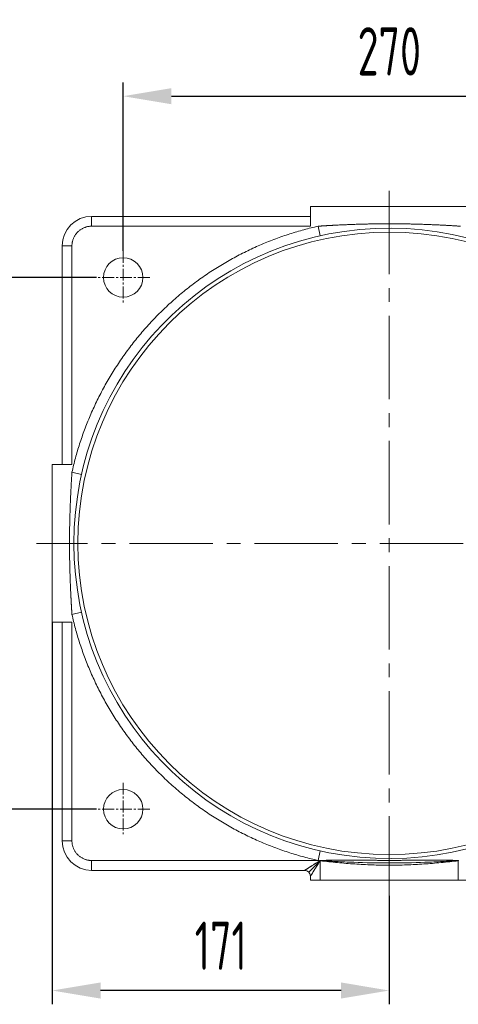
# Model space of a CAD drawing. Header units: millimetres. Extents: x 176 to 9387, y -11044 to -3322.
# Tile 112 of 256: x 5973 to 6195, y -10377 to -9877. Entities that reach past the tile are written whole.
import ezdxf

# ---------------------------------------------------------------- set-up
doc = ezdxf.new("R2010")
doc.units = ezdxf.units.MM
doc.header["$LTSCALE"] = 0.3175
doc.linetypes.add('CENTER2', pattern=[28.575, 19.05, -3.175, 3.175, -3.175])
for name, color, linetype, lineweight in [('1轮廓实线层', 7, 'Continuous', 18), ('3中心线层', 1, 'CENTER2', 13), ('7标注层', 4, 'Continuous', 13)]:
    doc.layers.add(name, color=color, linetype=linetype, lineweight=lineweight)
doc.styles.add('PC_TEXTSTYLE', font='ISOCP.SHX', dxfattribs={"width": 0.707, "bigfont": 'GBCBIG.SHX'})
doc.dimstyles.new('GB_LINEAR', dxfattribs={"dimtxt": 3.5, "dimasz": 3.5, "dimexe": 1, "dimexo": 0, "dimgap": 1.5, "dimtad": 1, "dimdsep": 46, "dimtxsty": 'PC_TEXTSTYLE', "dimcen": 0, "dimclrd": 256, "dimclrt": 3, "dimadec": 0, "dimazin": 2, "dimtp": 0.1, "dimtm": 0.1, "dimtfac": 0.71, "dimtdec": 3, "dimtmove": 0, "dimatfit": 3, "dimfxl": 1, "dimtfill": 1, "dimarcsym": 0})

# ---------------------------------------------------------------- blocks, each defined once
blk = doc.blocks.new('*D49')
at = {"layer": '7标注层', "color": 0, "lineweight": -2, "transparency": 16777216}
for p, q in [((6025.42, -9994.71), (6025.42, -9909.21)), ((6295.42, -9994.71), (6295.42, -9909.21))]:
    blk.add_line(p, q, dxfattribs=at)
at = {"layer": '7标注层', "lineweight": -2, "transparency": 16777216}
blk.add_line((6049.92, -9916.21), (6270.92, -9916.21), dxfattribs=at)
at = {"layer": '7标注层', "transparency": 16777216}
for points in [[(6049.92, -9912.12), (6049.92, -9920.29), (6025.42, -9916.21)], [(6270.92, -9920.29), (6270.92, -9912.12), (6295.42, -9916.21)]]:
    blk.add_solid(points, dxfattribs=at)
at = {"layer": 'Defpoints', "color": 0, "transparency": 16777216}
for p in [(6295.42, -9916.21), (6025.42, -9994.71), (6295.42, -9994.71)]:
    blk.add_point(p, dxfattribs=at)
at = {"layer": '7标注层', "color": 3, "transparency": 16777216, "insert": (6160.42, -9893.46), "char_height": 24.5, "attachment_point": 5, "style": 'PC_TEXTSTYLE', "bg_fill": 3, "box_fill_scale": 1.1, "bg_fill_color": 257, "bg_fill_transparency": 0}
blk.add_mtext('270', dxfattribs=at)
blk = doc.blocks.new('*D50')
at = {"layer": '7标注层', "color": 0, "lineweight": -2, "transparency": 16777216}
for p, q in [((6011.92, -10008.21), (5926.42, -10008.21)), ((6011.92, -10278.21), (5926.42, -10278.21))]:
    blk.add_line(p, q, dxfattribs=at)
at = {"layer": '7标注层', "lineweight": -2, "transparency": 16777216}
blk.add_line((5933.42, -10253.71), (5933.42, -10032.71), dxfattribs=at)
at = {"layer": '7标注层', "transparency": 16777216}
for points in [[(5937.5, -10032.71), (5929.33, -10032.71), (5933.42, -10008.21)], [(5929.33, -10253.71), (5937.5, -10253.71), (5933.42, -10278.21)]]:
    blk.add_solid(points, dxfattribs=at)
at = {"layer": 'Defpoints', "color": 0, "transparency": 16777216}
for p in [(5933.42, -10008.21), (6011.92, -10008.21), (6011.92, -10278.21)]:
    blk.add_point(p, dxfattribs=at)
at = {"layer": '7标注层', "color": 3, "transparency": 16777216, "insert": (5910.67, -10143.21), "char_height": 24.5, "attachment_point": 5, "rotation": 90, "style": 'PC_TEXTSTYLE', "bg_fill": 3, "box_fill_scale": 1.1, "bg_fill_color": 257, "bg_fill_transparency": 0}
blk.add_mtext('270', dxfattribs=at)
blk = doc.blocks.new('*D53')
at = {"layer": '7标注层', "color": 0, "lineweight": -2, "transparency": 16777216}
for p, q in [((5989.42, -10183.21), (5989.42, -10377.21)), ((6160.42, -10322.21), (6160.42, -10377.21))]:
    blk.add_line(p, q, dxfattribs=at)
at = {"layer": '7标注层', "lineweight": -2, "transparency": 16777216}
blk.add_line((6135.92, -10370.21), (6013.92, -10370.21), dxfattribs=at)
at = {"layer": '7标注层', "transparency": 16777216}
for points in [[(6013.92, -10366.12), (6013.92, -10374.29), (5989.42, -10370.21)], [(6135.92, -10374.29), (6135.92, -10366.12), (6160.42, -10370.21)]]:
    blk.add_solid(points, dxfattribs=at)
at = {"layer": 'Defpoints', "color": 0, "transparency": 16777216}
for p in [(5989.42, -10183.21), (6160.42, -10322.21), (5989.42, -10370.21)]:
    blk.add_point(p, dxfattribs=at)
at = {"layer": '7标注层', "color": 3, "transparency": 16777216, "insert": (6074.92, -10347.46), "char_height": 24.5, "attachment_point": 5, "style": 'PC_TEXTSTYLE', "bg_fill": 3, "box_fill_scale": 1.1, "bg_fill_color": 257, "bg_fill_transparency": 0}
blk.add_mtext('171', dxfattribs=at)

msp = doc.modelspace()

# ---------------------------------------------------------------- linework, layer by layer
at = {"layer": '1轮廓实线层'}
for p, q in [((6120.41652, -9972.20531), (6200.41652, -9972.20531)), ((6120.41652, -9982.20531), (6120.41652, -9972.20531)), ((6009.41652, -9977.20531), (6120.41652, -9977.20531)), ((6009.41652, -9977.20531), (6009.41652, -9982.20531)), ((6120.41652, -9977.20531), (6009.41652, -9977.20531)), ((6009.41652, -9982.20531), (6120.41652, -9982.20531)), ((6124.30558, -9982.20531), (6125.39986, -9987.08409)), ((5994.41652, -10103.20531), (5994.41652, -9992.20531)), ((5994.41652, -9992.20531), (5999.41652, -9992.20531)), ((5994.41652, -9992.20531), (5994.41652, -10103.20531)), ((5999.41652, -10103.20531), (5999.41652, -9992.20531)), ((5989.41652, -10103.20531), (5999.41652, -10103.20531)), ((5989.41652, -10183.20531), (5989.41652, -10103.20531)), ((6004.29531, -10108.18864), (5999.41652, -10107.09437)), ((5999.41652, -10179.31625), (6004.29531, -10178.22197)), ((5999.41652, -10183.20531), (5989.41652, -10183.20531)), ((5994.41652, -10294.20531), (5994.41652, -10183.20531)), ((5994.41652, -10183.20531), (5994.41652, -10294.20531)), ((5999.41652, -10294.20531), (5999.41652, -10183.20531)), ((5994.41652, -10294.20531), (5999.41652, -10294.20531)), ((6125.39986, -10299.32652), (6124.30558, -10304.20531)), ((6009.41652, -10309.20531), (6009.41652, -10304.20531)), ((6124.30558, -10304.20531), (6009.41652, -10304.20531)), ((6119.53785, -10310.08399), (6125.2808, -10304.34103)), ((6125.24953, -10304.30974), (6125.41797, -10304.32802)), ((6125.4358, -10304.17869), (6125.41652, -10304.34008)), ((6125.41652, -10314.20531), (6125.41652, -10304.34008)), ((6195.39725, -10304.17869), (6195.41652, -10304.34008)), ((6195.41508, -10304.32802), (6195.58352, -10304.30974)), ((6195.41652, -10304.34008), (6195.41652, -10314.20531)), ((6117.41653, -10309.20531), (6009.41652, -10309.20531)), ((6009.41652, -10309.20531), (6117.41652, -10309.20531)), ((6120.41652, -10312.2053), (6120.41652, -10314.20531)), ((6120.41652, -10314.20531), (6120.41652, -10312.20531)), ((6120.41652, -10314.20531), (6125.41652, -10314.20531)), ((6195.41652, -10314.20531), (6125.41652, -10314.20531)), ((6200.41652, -10314.20531), (6195.41652, -10314.20531))]:
    msp.add_line(p, q, dxfattribs=at)
for centre, radius in [((6160.41652, -10143.20531), 158), ((6025.41652, -10008.20531), 10), ((6025.41652, -10278.20531), 10)]:
    msp.add_circle(centre, radius, dxfattribs=at)
for centre, radius, start, end in [((6009.41652, -9992.20531), 15, 90, 180), ((6009.41652, -9992.20531), 15, 90, 180), ((6160.41652, -10143.20531), 160, 5.0545831, 354.9454169), ((6009.41652, -10294.20531), 15, 180, 270), ((6009.41652, -10294.20531), 15, 180, 270), ((6117.41652, -10312.20531), 3, 0, 90)]:
    msp.add_arc(centre, radius, start, end, dxfattribs=at)
msp.add_ellipse((6125.24948, -10304.37235), major_axis=(2.12132, -2.12132), ratio=0.014766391, start_param=1.556031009, end_param=1.585561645, dxfattribs=at)
for points, knots in [([(6196.52746, -9982.20531), (6196.28117, -9982.18933), (6195.78784, -9982.15733), (6195.04663, -9982.11051), (6194.30313, -9982.06446), (6193.55729, -9982.01923), (6192.8091, -9981.97479), (6192.05855, -9981.93114), (6191.30561, -9981.88827), (6190.55027, -9981.84619), (6189.79251, -9981.8049), (6189.03231, -9981.76441), (6188.26966, -9981.72474), (6186.94015, -9981.65727), (6185.08981, -9981.56821), (6182.76466, -9981.46524), (6180.57561, -9981.37644), (6178.35398, -9981.29428), (6176.09067, -9981.21922), (6173.77732, -9981.15241), (6171.57409, -9981.09827), (6169.12209, -9981.04808), (6166.40085, -9981.00572), (6163.38993, -9980.97756), (6160.41296, -9980.9684), (6157.43623, -9980.9776), (6154.42613, -9981.00579), (6151.70299, -9981.0482), (6149.2485, -9981.09853), (6147.04451, -9981.15281), (6144.73438, -9981.21951), (6142.47313, -9981.29448), (6140.25187, -9981.37666), (6138.06172, -9981.46553), (6135.73861, -9981.56843), (6134.01824, -9981.65125), (6132.94492, -9981.70538), (6132.56323, -9981.72487), (6132.1821, -9981.74457), (6131.80152, -9981.76449), (6131.42151, -9981.78461), (6131.04206, -9981.80494), (6130.66316, -9981.82546), (6130.28482, -9981.84619), (6129.90704, -9981.86712), (6129.52981, -9981.88825), (6129.15313, -9981.90958), (6128.777, -9981.93111), (6128.40142, -9981.95284), (6128.02639, -9981.97476), (6127.6519, -9981.99689), (6127.27795, -9982.01921), (6126.90455, -9982.04174), (6126.53169, -9982.06447), (6126.15936, -9982.08741), (6125.78758, -9982.11055), (6125.41632, -9982.1339), (6125.0456, -9982.15747), (6124.67541, -9982.18124), (6124.4288, -9982.19729), (6124.30558, -9982.20531)], [0, 0, 0, 0, 0.010244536, 0.020519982, 0.030826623, 0.041164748, 0.051534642, 0.06193659, 0.072370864, 0.082837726, 0.093337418, 0.103870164, 0.11443616, 0.125035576, 0.159125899, 0.191327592, 0.221640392, 0.250062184, 0.283604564, 0.315635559, 0.346122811, 0.375082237, 0.417432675, 0.459087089, 0.500062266, 0.540998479, 0.582643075, 0.625008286, 0.654041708, 0.684543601, 0.716517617, 0.749968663, 0.778453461, 0.808779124, 0.840950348, 0.874974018, 0.880269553, 0.885557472, 0.890837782, 0.896110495, 0.901375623, 0.906633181, 0.911883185, 0.917125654, 0.922360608, 0.927588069, 0.932808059, 0.938020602, 0.943225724, 0.948423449, 0.953613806, 0.95879682, 0.963972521, 0.969140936, 0.974302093, 0.979456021, 0.984602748, 0.989742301, 0.99487471, 1, 1, 1, 1]), ([(5999.41652, -10107.09437), (5999.40055, -10107.34066), (5999.36854, -10107.83399), (5999.32173, -10108.5752), (5999.27568, -10109.3187), (5999.23045, -10110.06454), (5999.18601, -10110.81273), (5999.14236, -10111.56328), (5999.09949, -10112.31622), (5999.05741, -10113.07156), (5999.01612, -10113.82932), (5998.97563, -10114.58952), (5998.93596, -10115.35217), (5998.86849, -10116.68168), (5998.77943, -10118.53202), (5998.67646, -10120.85717), (5998.58766, -10123.04622), (5998.5055, -10125.26785), (5998.43044, -10127.53116), (5998.36363, -10129.84451), (5998.30949, -10132.04774), (5998.2593, -10134.49974), (5998.21694, -10137.22098), (5998.18878, -10140.2319), (5998.17962, -10143.20887), (5998.18882, -10146.1856), (5998.21701, -10149.1957), (5998.25942, -10151.91884), (5998.30975, -10154.37333), (5998.36403, -10156.57732), (5998.43073, -10158.88745), (5998.5057, -10161.1487), (5998.58788, -10163.36996), (5998.67675, -10165.56011), (5998.77965, -10167.88322), (5998.86247, -10169.60359), (5998.91659, -10170.67691), (5998.93609, -10171.0586), (5998.95579, -10171.43973), (5998.97571, -10171.82031), (5998.99583, -10172.20032), (5999.01615, -10172.57977), (5999.03668, -10172.95867), (5999.05741, -10173.33701), (5999.07834, -10173.71479), (5999.09947, -10174.09202), (5999.1208, -10174.4687), (5999.14233, -10174.84483), (5999.16406, -10175.22041), (5999.18598, -10175.59544), (5999.20811, -10175.96993), (5999.23043, -10176.34388), (5999.25296, -10176.71728), (5999.27569, -10177.09014), (5999.29863, -10177.46247), (5999.32177, -10177.83425), (5999.34512, -10178.20551), (5999.36869, -10178.57623), (5999.39246, -10178.94642), (5999.40851, -10179.19303), (5999.41652, -10179.31625)], [0, 0, 0, 0, 0.010244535, 0.02051998, 0.030826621, 0.041164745, 0.051534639, 0.061936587, 0.072370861, 0.082837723, 0.093337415, 0.103870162, 0.114436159, 0.125035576, 0.159125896, 0.191327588, 0.221640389, 0.250062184, 0.283604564, 0.315635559, 0.346122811, 0.375082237, 0.417432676, 0.45908709, 0.500062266, 0.540998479, 0.582643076, 0.625008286, 0.654041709, 0.684543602, 0.716517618, 0.749968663, 0.778453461, 0.808779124, 0.840950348, 0.874974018, 0.880269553, 0.885557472, 0.890837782, 0.896110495, 0.901375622, 0.90663318, 0.911883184, 0.917125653, 0.922360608, 0.927588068, 0.932808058, 0.938020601, 0.943225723, 0.948423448, 0.953613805, 0.95879682, 0.96397252, 0.969140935, 0.974302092, 0.97945602, 0.984602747, 0.989742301, 0.99487471, 1, 1, 1, 1]), ([(6117.41652, -10309.20531), (6117.41656, -10309.20528), (6117.41661, -10309.20525), (6117.41688, -10309.20508), (6117.41737, -10309.20478), (6117.41805, -10309.20436), (6117.41893, -10309.20382), (6117.42, -10309.20315), (6117.42127, -10309.20237), (6117.42273, -10309.20146), (6117.42439, -10309.20044), (6117.42624, -10309.19929), (6117.42829, -10309.19802), (6117.43053, -10309.19663), (6117.43297, -10309.19511), (6117.4356, -10309.19348), (6117.43842, -10309.19172), (6117.44145, -10309.18985), (6117.44466, -10309.18785), (6117.44807, -10309.18572), (6117.45168, -10309.18348), (6117.45548, -10309.18111), (6117.45948, -10309.17863), (6117.46367, -10309.17602), (6117.46806, -10309.17328), (6117.47264, -10309.17043), (6117.47742, -10309.16745), (6117.48239, -10309.16435), (6117.48755, -10309.16113), (6117.49291, -10309.15779), (6117.49847, -10309.15432), (6117.50422, -10309.15073), (6117.51017, -10309.14702), (6117.51631, -10309.14319), (6117.52264, -10309.13923), (6117.52918, -10309.13516), (6117.5359, -10309.13095), (6117.54282, -10309.12663), (6117.54994, -10309.12218), (6117.55725, -10309.11761), (6117.56475, -10309.11292), (6117.57245, -10309.10811), (6117.58035, -10309.10317), (6117.58844, -10309.09811), (6117.59673, -10309.09293), (6117.60521, -10309.08763), (6117.61388, -10309.0822), (6117.62275, -10309.07665), (6117.63182, -10309.07098), (6117.64108, -10309.06518), (6117.65053, -10309.05927), (6117.66018, -10309.05323), (6117.67003, -10309.04707), (6117.68007, -10309.04078), (6117.6903, -10309.03438), (6117.70073, -10309.02785), (6117.71136, -10309.0212), (6117.72218, -10309.01442), (6117.73319, -10309.00753), (6117.7444, -10309.00051), (6117.7558, -10308.99338), (6117.7674, -10308.98611), (6117.7792, -10308.97873), (6117.79119, -10308.97123), (6117.80337, -10308.9636), (6117.81575, -10308.95586), (6117.82832, -10308.94799), (6117.84109, -10308.94), (6117.85406, -10308.93189), (6117.86722, -10308.92365), (6117.88057, -10308.9153), (6117.89412, -10308.90683), (6117.90786, -10308.89823), (6117.9218, -10308.88951), (6117.93594, -10308.88068), (6117.95026, -10308.87172), (6118.03691, -10308.81756), (6118.21511, -10308.70639), (6118.51483, -10308.51936), (6118.86359, -10308.30139), (6119.26135, -10308.05248), (6119.64078, -10307.81511), (6119.98734, -10307.59858), (6120.28981, -10307.40956), (6120.61181, -10307.20828), (6121.05094, -10306.93376), (6121.63034, -10306.57181), (6122.21066, -10306.20892), (6122.68724, -10305.91117), (6123.04069, -10305.69032), (6123.41848, -10305.45415), (6123.70098, -10305.27751), (6123.88048, -10305.16534), (6123.94989, -10305.12199), (6124.02242, -10305.07669), (6124.09809, -10305.02944), (6124.17689, -10304.98022), (6124.25882, -10304.92904), (6124.34389, -10304.8759), (6124.4321, -10304.82078), (6124.52343, -10304.7637), (6124.6179, -10304.70464), (6124.7155, -10304.64361), (6124.81624, -10304.58061), (6124.92011, -10304.51565), (6125.02711, -10304.44873), (6125.13724, -10304.37986), (6125.21172, -10304.33331), (6125.24948, -10304.30971)], [0, 0, 0, 0, 0.001895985, 0.00404847, 0.006201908, 0.008356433, 0.010512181, 0.012669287, 0.014827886, 0.016988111, 0.019150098, 0.02131398, 0.023479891, 0.025647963, 0.02781833, 0.029991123, 0.032166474, 0.034344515, 0.036525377, 0.03870919, 0.040896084, 0.043086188, 0.045279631, 0.047476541, 0.049677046, 0.051881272, 0.054089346, 0.056301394, 0.05851754, 0.060737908, 0.062962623, 0.065191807, 0.067425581, 0.069664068, 0.071907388, 0.074155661, 0.076409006, 0.07866754, 0.080931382, 0.083200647, 0.085475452, 0.087755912, 0.09004214, 0.09233425, 0.094632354, 0.096936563, 0.099246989, 0.101563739, 0.103886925, 0.106216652, 0.108553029, 0.11089616, 0.113246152, 0.115603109, 0.117967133, 0.120338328, 0.122716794, 0.125102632, 0.127495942, 0.129896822, 0.132305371, 0.134721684, 0.137145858, 0.139577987, 0.142018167, 0.144466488, 0.146923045, 0.149387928, 0.151861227, 0.154343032, 0.156833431, 0.159332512, 0.161840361, 0.164357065, 0.166882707, 0.169417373, 0.171961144, 0.212411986, 0.255833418, 0.302444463, 0.352422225, 0.405910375, 0.438795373, 0.473280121, 0.509380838, 0.547111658, 0.618838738, 0.697902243, 0.732640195, 0.769761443, 0.809267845, 0.851160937, 0.858051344, 0.865263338, 0.872796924, 0.880652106, 0.888828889, 0.897327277, 0.906147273, 0.915288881, 0.924752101, 0.934536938, 0.944643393, 0.955071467, 0.965821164, 0.976892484, 0.988285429, 1, 1, 1, 1]), ([(6125.31212, -10304.37235), (6125.29986, -10304.39197), (6125.27551, -10304.43092), (6125.23924, -10304.48894), (6125.20349, -10304.54612), (6125.16825, -10304.60247), (6125.13354, -10304.65798), (6125.09934, -10304.71266), (6125.06567, -10304.7665), (6125.03252, -10304.81951), (6124.99989, -10304.87168), (6124.96779, -10304.92302), (6124.93621, -10304.97352), (6124.90515, -10305.02319), (6124.87462, -10305.07203), (6124.84462, -10305.12003), (6124.81514, -10305.1672), (6124.78618, -10305.21353), (6124.75775, -10305.25903), (6124.72984, -10305.30369), (6124.70246, -10305.34752), (6124.67561, -10305.39051), (6124.64927, -10305.43267), (6124.62346, -10305.47399), (6124.59818, -10305.51449), (6124.57341, -10305.55414), (6124.54917, -10305.59296), (6124.52544, -10305.63095), (6124.50224, -10305.6681), (6124.47956, -10305.70442), (6124.45739, -10305.7399), (6124.43574, -10305.77455), (6124.33757, -10305.93164), (6124.1677, -10306.20333), (6123.93153, -10306.58111), (6123.71067, -10306.93457), (6123.41292, -10307.41115), (6123.05003, -10307.99148), (6122.68808, -10308.57087), (6122.41356, -10309.01), (6122.21229, -10309.33199), (6122.02326, -10309.63448), (6121.80673, -10309.98104), (6121.56936, -10310.36047), (6121.32045, -10310.75822), (6121.10248, -10311.10699), (6120.91544, -10311.40671), (6120.80142, -10311.58949), (6120.74226, -10311.68413), (6120.72576, -10311.71052), (6120.70968, -10311.73622), (6120.69403, -10311.76124), (6120.67881, -10311.78557), (6120.66401, -10311.80922), (6120.64964, -10311.83218), (6120.6357, -10311.85446), (6120.62218, -10311.87605), (6120.6091, -10311.89696), (6120.59644, -10311.91718), (6120.58421, -10311.93671), (6120.57241, -10311.95556), (6120.56105, -10311.97373), (6120.55011, -10311.99121), (6120.5396, -10312.008), (6120.52952, -10312.02411), (6120.51988, -10312.03953), (6120.51066, -10312.05427), (6120.50188, -10312.06832), (6120.49353, -10312.08169), (6120.48561, -10312.09437), (6120.47812, -10312.10637), (6120.47105, -10312.11768), (6120.46443, -10312.1283), (6120.45823, -10312.13824), (6120.45246, -10312.14749), (6120.44712, -10312.15606), (6120.44221, -10312.16395), (6120.43773, -10312.17114), (6120.43368, -10312.17766), (6120.43006, -10312.18348), (6120.42687, -10312.18862), (6120.4241, -10312.19308), (6120.42176, -10312.19685), (6120.41985, -10312.19993), (6120.41836, -10312.20234), (6120.41731, -10312.20404), (6120.41665, -10312.20511), (6120.41657, -10312.20524), (6120.41652, -10312.20531)], [0, 0, 0, 0, 0.006084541, 0.012083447, 0.017996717, 0.023824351, 0.029566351, 0.035222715, 0.040793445, 0.04627854, 0.051678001, 0.056991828, 0.062220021, 0.067362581, 0.072419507, 0.077390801, 0.082276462, 0.087076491, 0.091790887, 0.096419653, 0.100962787, 0.10542029, 0.109792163, 0.114078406, 0.11827902, 0.122394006, 0.126423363, 0.130367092, 0.134225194, 0.137997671, 0.141684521, 0.145285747, 0.148801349, 0.190681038, 0.23017647, 0.267289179, 0.302021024, 0.381060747, 0.452773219, 0.490491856, 0.526582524, 0.561059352, 0.593938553, 0.647411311, 0.697375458, 0.743974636, 0.787385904, 0.827828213, 0.832588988, 0.837318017, 0.842015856, 0.84668307, 0.851320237, 0.855927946, 0.860506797, 0.865057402, 0.869580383, 0.874076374, 0.878546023, 0.882989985, 0.887408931, 0.89180354, 0.896174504, 0.900522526, 0.904848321, 0.909152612, 0.913436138, 0.917699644, 0.921943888, 0.926169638, 0.930377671, 0.934568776, 0.93874375, 0.9429034, 0.947048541, 0.951179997, 0.955298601, 0.959405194, 0.963500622, 0.96758574, 0.97166141, 0.975728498, 0.979787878, 0.983840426, 0.987887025, 0.99192856, 0.995965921, 1, 1, 1, 1]), ([(6125.24948, -10304.30971), (6125.25225, -10304.30438), (6125.25772, -10304.29386), (6125.26703, -10304.2789), (6125.27702, -10304.26483), (6125.28777, -10304.2517), (6125.29925, -10304.23948), (6125.31148, -10304.2282), (6125.32206, -10304.21975), (6125.33055, -10304.21367), (6125.33666, -10304.20958), (6125.34283, -10304.20575), (6125.34907, -10304.20217), (6125.35537, -10304.19885), (6125.36173, -10304.19577), (6125.36815, -10304.19295), (6125.37464, -10304.19038), (6125.38119, -10304.18806), (6125.3878, -10304.186), (6125.39447, -10304.18419), (6125.4012, -10304.18263), (6125.408, -10304.18133), (6125.41486, -10304.18028), (6125.42179, -10304.17948), (6125.42877, -10304.17893), (6125.43345, -10304.17877), (6125.4358, -10304.17869)], [0, 0, 0, 0, 0.075137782, 0.148512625, 0.220402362, 0.291105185, 0.360937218, 0.430229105, 0.499321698, 0.530373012, 0.56104091, 0.591358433, 0.621359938, 0.651081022, 0.680558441, 0.709829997, 0.738934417, 0.767911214, 0.79680053, 0.825642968, 0.854479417, 0.883350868, 0.912298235, 0.941362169, 0.970582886, 1, 1, 1, 1]), ([(6125.41652, -10304.34008), (6125.41421, -10304.33966), (6125.40964, -10304.33884), (6125.40282, -10304.33797), (6125.39615, -10304.33738), (6125.38961, -10304.33711), (6125.38322, -10304.33714), (6125.37697, -10304.33747), (6125.37086, -10304.33812), (6125.3649, -10304.33907), (6125.35802, -10304.34055), (6125.3504, -10304.34277), (6125.34227, -10304.346), (6125.33483, -10304.34991), (6125.32807, -10304.3545), (6125.32202, -10304.35977), (6125.3166, -10304.36569), (6125.31362, -10304.37012), (6125.31212, -10304.37235)], [0, 0, 0, 0, 0.060723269, 0.119843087, 0.177461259, 0.233687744, 0.288640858, 0.342447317, 0.395242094, 0.447168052, 0.498375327, 0.576938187, 0.651807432, 0.723736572, 0.793574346, 0.862247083, 0.930728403, 1, 1, 1, 1]), ([(6125.41652, -10304.34008), (6128.32057, -10304.68691), (6131.22967, -10304.99334), (6137.05353, -10305.53588), (6139.96867, -10305.77158), (6145.80508, -10306.16199), (6148.72483, -10306.31613), (6154.56807, -10306.52526), (6157.49219, -10306.57976), (6163.34179, -10306.57975), (6166.26503, -10306.52527), (6172.10865, -10306.31611), (6175.02979, -10306.16189), (6180.86563, -10305.77148), (6183.78018, -10305.53582), (6189.60333, -10304.99334), (6192.51229, -10304.68693), (6195.41652, -10304.34008)], [0, 0, 0, 0, 0.125, 0.125, 0.25, 0.25, 0.375, 0.375, 0.5, 0.5, 0.625, 0.625, 0.75, 0.75, 0.875, 0.875, 1, 1, 1, 1]), ([(6125.42396, -10304.27783), (6128.05654, -10304.44555), (6130.69041, -10304.59234), (6136.33265, -10304.87508), (6139.34158, -10305.00439), (6148.37047, -10305.32246), (6154.39352, -10305.43922), (6166.43936, -10305.43911), (6172.46228, -10305.3225), (6181.49128, -10305.00438), (6184.50009, -10304.87511), (6190.14256, -10304.59233), (6192.77651, -10304.44568), (6195.4091, -10304.27788)], [0, 0, 0, 0, 0.112998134, 0.112998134, 0.241998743, 0.241998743, 0.499999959, 0.499999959, 0.758001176, 0.758001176, 0.887001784, 0.887001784, 1, 1, 1, 1]), ([(6125.4358, -10304.17869), (6125.55527, -10304.17594), (6125.79682, -10304.17037), (6126.16309, -10304.1621), (6126.53722, -10304.15381), (6126.91921, -10304.14552), (6127.30906, -10304.13725), (6127.70676, -10304.12901), (6128.1123, -10304.12084), (6128.52568, -10304.11274), (6128.94691, -10304.10475), (6129.37596, -10304.09689), (6130.04275, -10304.08512), (6130.93545, -10304.07044), (6132.04225, -10304.05448), (6133.1216, -10304.04125), (6134.37318, -10304.02872), (6135.78373, -10304.01845), (6137.34008, -10304.01193), (6138.82971, -10304.00996), (6140.25295, -10304.01163), (6141.61008, -10304.01613), (6143.12796, -10304.0238), (6144.80254, -10304.03562), (6146.6294, -10304.05135), (6148.37763, -10304.06747), (6150.04755, -10304.08302), (6151.88511, -10304.09964), (6153.90214, -10304.11661), (6156.11054, -10304.13097), (6158.27707, -10304.13962), (6160.41566, -10304.14232), (6162.5541, -10304.13962), (6164.72012, -10304.131), (6166.92867, -10304.11663), (6168.94701, -10304.09966), (6170.78642, -10304.08297), (6172.45799, -10304.06731), (6174.20619, -10304.05113), (6176.03162, -10304.03555), (6177.92991, -10304.02225), (6179.9236, -10304.01291), (6182.03541, -10304.00916), (6184.29345, -10304.01372), (6186.19894, -10304.02611), (6187.71189, -10304.04126), (6188.79175, -10304.0545), (6189.89823, -10304.07045), (6190.72493, -10304.08405), (6191.26217, -10304.09345), (6191.50025, -10304.09771), (6191.73607, -10304.10201), (6191.96962, -10304.10635), (6192.20089, -10304.11073), (6192.4299, -10304.11515), (6192.65662, -10304.11959), (6192.88108, -10304.12407), (6193.10326, -10304.12857), (6193.32316, -10304.13309), (6193.54077, -10304.13762), (6193.75611, -10304.14217), (6193.96917, -10304.14673), (6194.17993, -10304.1513), (6194.38842, -10304.15587), (6194.59461, -10304.16044), (6194.79852, -10304.16501), (6195.00013, -10304.16957), (6195.19946, -10304.17412), (6195.33157, -10304.17717), (6195.39725, -10304.17869)], [0, 0, 0, 0, 0.005120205, 0.010352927, 0.015698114, 0.021155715, 0.026725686, 0.032407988, 0.038202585, 0.044109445, 0.050128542, 0.056259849, 0.062503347, 0.078715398, 0.094535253, 0.109964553, 0.125004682, 0.148216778, 0.170471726, 0.191774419, 0.212128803, 0.231537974, 0.250004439, 0.277254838, 0.303382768, 0.328371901, 0.352238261, 0.374994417, 0.407158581, 0.438699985, 0.469638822, 0.499993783, 0.530330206, 0.561262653, 0.592807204, 0.624980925, 0.647781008, 0.671672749, 0.696663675, 0.722762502, 0.749979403, 0.778106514, 0.808304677, 0.840590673, 0.874985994, 0.890045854, 0.905482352, 0.921297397, 0.937493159, 0.940928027, 0.944330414, 0.947700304, 0.95103768, 0.954342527, 0.957614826, 0.960854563, 0.96406172, 0.96723628, 0.970378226, 0.973487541, 0.976564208, 0.979608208, 0.982619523, 0.985598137, 0.988544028, 0.99145718, 0.994337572, 0.997185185, 1, 1, 1, 1]), ([(6195.39725, -10304.17869), (6195.40156, -10304.17888), (6195.41016, -10304.17925), (6195.42294, -10304.18096), (6195.43554, -10304.18351), (6195.44797, -10304.18698), (6195.46022, -10304.19135), (6195.47229, -10304.19663), (6195.48418, -10304.20281), (6195.49589, -10304.20989), (6195.50581, -10304.21676), (6195.51404, -10304.22304), (6195.52063, -10304.22843), (6195.52702, -10304.23404), (6195.53319, -10304.23986), (6195.53917, -10304.24589), (6195.54493, -10304.25214), (6195.55049, -10304.25859), (6195.55584, -10304.26526), (6195.56099, -10304.27215), (6195.56593, -10304.27924), (6195.57067, -10304.28654), (6195.57519, -10304.29406), (6195.57952, -10304.30178), (6195.58222, -10304.30706), (6195.58357, -10304.30971)], [0, 0, 0, 0, 0.054111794, 0.107845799, 0.161476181, 0.215277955, 0.269522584, 0.324473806, 0.38038401, 0.437491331, 0.496017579, 0.53171962, 0.567301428, 0.602804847, 0.638271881, 0.673744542, 0.709264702, 0.744873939, 0.78061339, 0.816523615, 0.852644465, 0.889014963, 0.925673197, 0.962656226, 1, 1, 1, 1]), ([(6195.52093, -10304.37235), (6195.52014, -10304.37114), (6195.51857, -10304.36872), (6195.51594, -10304.36531), (6195.51314, -10304.36208), (6195.51012, -10304.35904), (6195.50692, -10304.3562), (6195.50351, -10304.35354), (6195.49991, -10304.35109), (6195.49611, -10304.34882), (6195.49211, -10304.34675), (6195.48792, -10304.34487), (6195.48353, -10304.34318), (6195.47894, -10304.34169), (6195.47233, -10304.33988), (6195.46352, -10304.33817), (6195.4524, -10304.33711), (6195.44082, -10304.33707), (6195.42878, -10304.33798), (6195.42067, -10304.33937), (6195.41652, -10304.34008)], [0, 0, 0, 0, 0.037343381, 0.07433069, 0.111111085, 0.14783625, 0.184658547, 0.221729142, 0.259196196, 0.297203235, 0.335887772, 0.375380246, 0.415803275, 0.457271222, 0.499890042, 0.592852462, 0.688552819, 0.787826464, 0.891422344, 1, 1, 1, 1])]:
    msp.add_open_spline(points, degree=3, knots=knots, dxfattribs=at)
for points, weights in [([(5999.41652, -9992.20531), (5999.41652, -9986.34744), (6003.55866, -9982.20531), (6009.41652, -9982.20531)], [1, 0.804737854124, 0.804737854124, 1]), ([(6124.30558, -9982.20531), (6060.22594, -9996.57783), (6013.78905, -10043.01472), (5999.41652, -10107.09437)], [1, 0.896478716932, 0.896478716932, 1]), ([(5999.41652, -10179.31625), (6013.78905, -10243.39589), (6060.22594, -10289.83278), (6124.30558, -10304.20531)], [1, 0.896478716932, 0.896478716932, 1]), ([(6009.41652, -10304.20531), (6003.55866, -10304.20531), (5999.41652, -10300.06317), (5999.41652, -10294.20531)], [1, 0.804737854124, 0.804737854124, 1])]:
    msp.add_rational_spline(points, weights, degree=3, dxfattribs=at)
msp.add_open_spline([(6125.24948, -10304.30971), (6124.93485, -10304.27491), (6124.62022, -10304.24011), (6124.30558, -10304.20531)], degree=3, dxfattribs=at)
at = {"layer": '3中心线层', "ltscale": 7}
for p, q in [((6160.41652, -9964.20531), (6160.41652, -10322.20531)), ((6451.91652, -10143.20531), (5981.41652, -10143.20531))]:
    msp.add_line(p, q, dxfattribs=at)
at = {"layer": '3中心线层'}
for p, q in [((6025.41652, -9994.70531), (6025.41652, -10021.70531)), ((6038.91652, -10008.20531), (6011.91652, -10008.20531)), ((6025.41652, -10264.70531), (6025.41652, -10291.70531)), ((6038.91652, -10278.20531), (6011.91652, -10278.20531))]:
    msp.add_line(p, q, dxfattribs=at)

# ---------------------------------------------------------------- next in the draw order: dimensions: what is measured, and where the dimension line sits
at = {"layer": '7标注层'}
dim = msp.add_linear_dim(base=(6295.41652, -9916.20531), p1=(6025.41652, -9994.70531), p2=(6295.41652, -9994.70531), dimstyle='GB_LINEAR', override={"dimscale": 7, "dimgap": 1.5, "dimtad": 1, "dimjust": 0, "dimdec": 2, "dimlfac": 1, "dimse1": 0, "dimse2": 0, "dimsd1": 0, "dimsd2": 0, "dimclrd": 256, "dimclre": 0, "dimtofl": 1}, dxfattribs=at)
dim.commit()
dim.dimension.update_dxf_attribs({"geometry": '*D49', "text_midpoint": (6160.41652, -9893.45531)})
dim = msp.add_linear_dim(base=(5933.41652, -10008.20531), p1=(6011.91652, -10278.20531), p2=(6011.91652, -10008.20531), angle=90, dimstyle='GB_LINEAR', override={"dimscale": 7, "dimgap": 1.5, "dimtad": 1, "dimjust": 0, "dimdec": 2, "dimlfac": 1, "dimse1": 0, "dimse2": 0, "dimsd1": 0, "dimsd2": 0, "dimclrd": 256, "dimclre": 0, "dimtofl": 1}, dxfattribs=at)
dim.commit()
dim.dimension.update_dxf_attribs({"geometry": '*D50', "text_midpoint": (5910.66652, -10143.20531)})

# ---------------------------------------------------------------- next in the draw order: dimensions: what is measured, and where the dimension line sits
dim = msp.add_linear_dim(base=(5989.41652, -10370.20531), p1=(6160.41652, -10322.20531), p2=(5989.41652, -10183.20531), dimstyle='GB_LINEAR', override={"dimscale": 7, "dimgap": 1.5, "dimtad": 1, "dimjust": 0, "dimdec": 2, "dimlfac": 1, "dimse1": 0, "dimse2": 0, "dimsd1": 0, "dimsd2": 0, "dimclrd": 256, "dimclre": 0, "dimtofl": 1}, dxfattribs=at)
dim.commit()
dim.dimension.update_dxf_attribs({"geometry": '*D53', "text_midpoint": (6074.91652, -10347.45531)})

doc.saveas('drawing.dxf')
